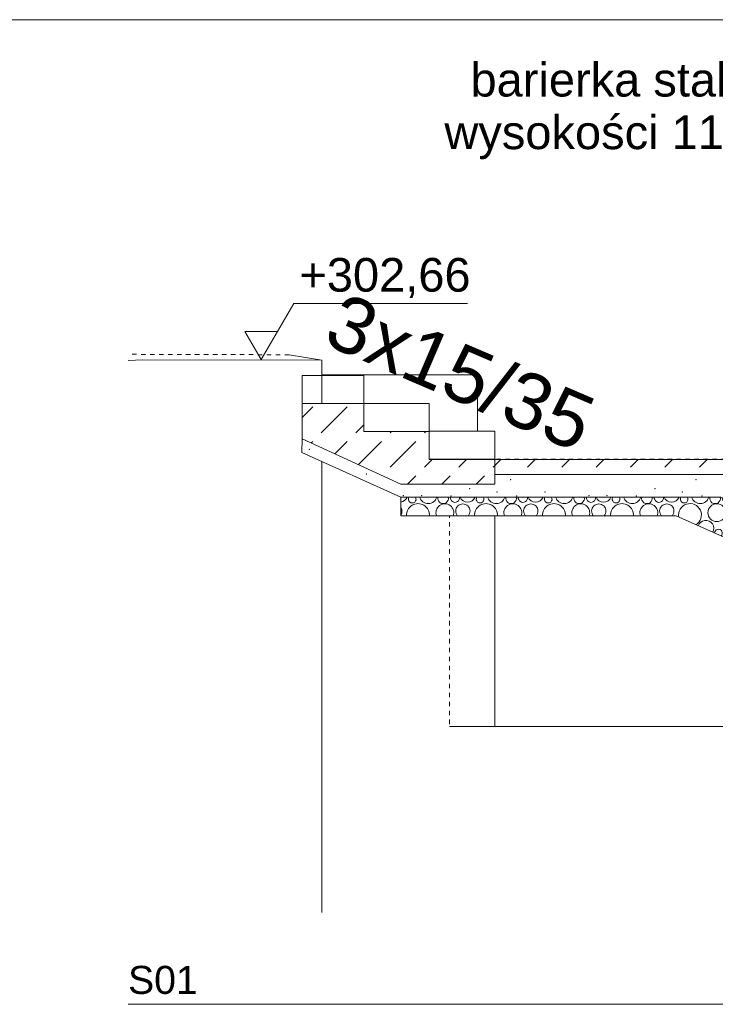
# Model space of a CAD drawing. Extents: x 260 to 4140, y 64 to 2915.
# Tile 8 of 10: x 2261 to 3005, y 1862 to 2915. Entities that reach past the tile are written whole.
import ezdxf
from ezdxf.enums import TextEntityAlignment as Align
from ezdxf.xclip import XClip

# ---------------------------------------------------------------- set-up
doc = ezdxf.new("R2010")
doc.units = 0
doc.header["$MEASUREMENT"] = 0
doc.header["$XCLIPFRAME"] = 0
doc.linetypes.add('Przerywana', pattern=[48, 24, -24])
doc.linetypes.add('Wipeout_Contour', pattern=[10000, 0, -10000])
for name, color, linetype in [('FORMA - Arch 01 - 820-G Rysunki Obrazki', 7, 'Continuous'), ('S01_Przekrój terenowy_3_0', 7, 'Continuous'), ('S01_Przekrój terenowy_3_09FORMA  - nawierzchnie MODEL', 7, 'Continuous'), ('S01_Przekrój terenowy_3__UKŁAD LODÓWEK I REGAŁÓW', 7, 'Continuous')]:
    doc.layers.add(name, color=color, linetype=linetype)
doc.styles.add('STYL_AUTOMATYCZNY_2', font='arial.ttf')
doc.styles.add('STYL_AUTOMATYCZNY_6', font='arial.ttf')
pattern_1 = [(45, (58175251.515, 2179.006), (-36.76955262, 36.76955262), [39, -13]), (45, (58175251.515, 2215.776), (-36.76955262, 36.76955262), [39, -13])]

# ---------------------------------------------------------------- blocks, each defined once
blk = doc.blocks.new('*X17')
at = {"layer": 'S01_Przekrój terenowy_3_0', "color": 7, "linetype": 'Continuous', "lineweight": 13, "ltscale": 0.2}
for p in [(2570.8, 2455.6), (2631.6, 2429), (2786.2, 2422.9), (2984.6, 2422.9), (2742.2, 2413.4), (2940.6, 2413.4), (2671.4, 2406.1), (2690.9, 2406.1), (2722.3, 2405.6), (2771.5, 2409.8), (2792.5, 2405.6), (2822.9, 2409.9), (2822.9, 2409.9), (2869.9, 2406.1), (2889.3, 2406.1), (2920.7, 2405.6), (2970, 2409.8), (2990.9, 2405.6), (3021.3, 2409.9), (3021.3, 2409.9), (3039.4, 2402.5), (3068.3, 2406.1), (3087.7, 2406.1), (3095.6, 2390.4), (3058.2, 2389.9), (3073.8, 2377.4), (3085.6, 2375.8), (3103.5, 2377.4), (3129.6, 2374.8), (3144.2, 2363.6), (3164.7, 2345.5), (3189.3, 2342.3), (3195.6, 2335.4), (3217.5, 2335.2), (3214.9, 2317.2), (3228, 2310.4), (3255.2, 2311.8), (3269.1, 2301), (3291.4, 2300.4), (3313.3, 2294.5), (3313.3, 2294.5), (3329.1, 2286.8), (3335.2, 2265.8), (3354.8, 2271.6), (3364.6, 2257.2), (3388.7, 2257.4), (3448.8, 2232.2), (3425.3, 2230.6), (3462.9, 2230.6), (3465.2, 2207.7), (3484.6, 2207.7), (3516.1, 2207.2), (3533.3, 2186.8), (3562.3, 2183.6), (3576.8, 2179), (3566.1, 2165.5), (3590.9, 2166.8), (3620.7, 2162.2), (3578.9, 2157), (3630, 2138.6), (3689.5, 2146.4)]:
    blk.add_point(p, dxfattribs=at)
blk = doc.blocks.new('*X19')
at = {"layer": 'S01_Przekrój terenowy_3_0', "color": 7, "linetype": 'Continuous', "lineweight": 13, "ltscale": 0.2}
for centre, radius in [((3006.7, 2387.7), 9.54), ((3025.9, 2389.4), 7.67), ((3025.7, 2370.5), 9.46), ((3041.5, 2366.7), 5.72), ((3054.3, 2367.4), 5.01), ((3081.2, 2365.9), 4.14), ((3062.7, 2353), 7.67), ((3087.5, 2348.8), 12.2), ((3104.5, 2334.6), 8.51), ((3135.2, 2334.1), 9.46), ((3118, 2329.5), 4.14), ((3151, 2330.3), 5.72), ((3163.8, 2331), 5.01), ((3152.9, 2314.9), 9.54), ((3172.1, 2316.6), 7.67), ((3214, 2298.2), 8.51), ((3187.8, 2293.9), 5.72), ((3200.5, 2294.6), 5.01), ((3227.5, 2293.1), 4.14), ((3262.4, 2278.5), 9.54), ((3281.4, 2261.3), 9.46), ((3264.2, 2256.7), 4.14), ((3297.2, 2257.5), 5.72), ((3310, 2258.2), 5.01), ((3336.9, 2256.7), 4.14), ((3318.4, 2243.8), 7.67), ((3343.2, 2239.6), 12.2), ((3371.9, 2242.1), 9.54), ((3360.2, 2225.4), 8.51), ((3390.9, 2224.9), 9.46), ((3346.7, 2221.8), 5.01), ((3373.7, 2220.3), 4.14), ((3406.7, 2221.1), 5.72), ((3408.6, 2205.7), 9.54), ((3427.9, 2207.4), 7.67), ((3427.7, 2188.5), 9.46), ((3443.5, 2184.7), 5.72), ((3456.2, 2185.4), 5.01), ((3469.7, 2189), 8.51), ((3483.2, 2183.9), 4.14), ((3464.6, 2171), 7.67), ((3489.4, 2166.8), 12.2), ((3518.1, 2169.3), 9.54), ((3506.4, 2152.6), 8.51), ((3537.1, 2152.1), 9.46), ((3519.9, 2147.5), 4.14), ((3552.9, 2148.3), 5.72), ((3565.7, 2149), 5.01), ((3554.9, 2132.9), 9.54), ((3574.1, 2134.6), 7.67), ((3598.9, 2130.4), 12.2)]:
    blk.add_circle(centre, radius, dxfattribs=at)
for centre, radius, start, end in [((2667.3, 2407.4), 8.51, 279.2835, 339.7913), ((2680.8, 2402.3), 4.14, 148.7636, 31.2364), ((2698, 2406.9), 9.46, 195.36, 344.64), ((2713.8, 2403.1), 5.72, 166.7001, 13.2999), ((2726.6, 2403.8), 5.01, 173.0575, 6.9425), ((2740.1, 2407.4), 8.51, 200.2087, 339.7913), ((2753.5, 2402.3), 4.14, 148.7636, 31.2364), ((2770.8, 2406.9), 9.46, 195.36, 344.64), ((2786.6, 2403.1), 5.72, 166.7001, 13.2999), ((2799.3, 2403.8), 5.01, 173.0575, 6.9425), ((2812.8, 2407.4), 8.51, 200.2087, 339.7913), ((2826.3, 2402.3), 4.14, 148.7636, 31.2364), ((2843.5, 2406.9), 9.46, 195.36, 344.64), ((2859.3, 2403.1), 5.72, 166.7001, 13.2999), ((2872.1, 2403.8), 5.01, 173.0575, 6.9425), ((2885.5, 2407.4), 8.51, 200.2087, 339.7913), ((2899, 2402.3), 4.14, 148.7636, 31.2364), ((2916.2, 2406.9), 9.46, 195.36, 344.64), ((2932, 2403.1), 5.72, 166.7001, 13.2999), ((2944.8, 2403.8), 5.01, 173.0575, 6.9425), ((2958.3, 2407.4), 8.51, 200.2087, 339.7913), ((2971.8, 2402.3), 4.14, 148.7636, 31.2364), ((2989, 2406.9), 9.46, 195.36, 344.64), ((3004.8, 2403.1), 5.72, 166.7001, 13.2999), ((3017.5, 2403.8), 5.01, 180.4377, 312.2624), ((2662.2, 2389.4), 7.67, 327.5553, 32.4447), ((2687, 2385.2), 12.2, 355.3805, 184.6195), ((2715.8, 2387.7), 9.54, 338.625, 201.375), ((2735, 2389.4), 7.67, 316.9032, 223.0968), ((2759.8, 2385.2), 12.2, 355.3805, 184.6195), ((2788.5, 2387.7), 9.54, 338.625, 201.375), ((2807.7, 2389.4), 7.67, 316.9032, 223.0968), ((2832.5, 2385.2), 12.2, 355.3805, 184.6195), ((2861.2, 2387.7), 9.54, 338.625, 201.375), ((2880.4, 2389.4), 7.67, 316.9032, 223.0968), ((2905.3, 2385.2), 12.2, 355.3805, 184.6195), ((2934, 2387.7), 9.54, 338.625, 201.375), ((2953.2, 2389.4), 7.67, 316.9032, 223.0968), ((2978, 2385.2), 12.2, 301.4047, 190.5817), ((3050.7, 2385.2), 12.2, 148.1865, 344.5136), ((2995, 2371), 8.51, 329.8029, 162.1836), ((3008.5, 2365.9), 4.14, 310.8755, 181.111), ((3067.8, 2371), 8.51, 88.122, 44.5781), ((3098.5, 2370.5), 9.46, 181.4454, 311.2547), ((3014.7, 2348.8), 12.2, 44.013, 87.9735), ((3043.5, 2351.3), 9.54, 320.1487, 171.8377), ((3116.2, 2351.3), 9.54, 113.0671, 19.633), ((3135.4, 2353), 7.67, 177.5885, 315.1116), ((3062.5, 2334.1), 9.46, 10.0054, 121.9811), ((3160.2, 2348.8), 12.2, 202.564, 290.1361), ((3091, 2331), 5.01, 291.9168, 200.0697), ((3177.2, 2334.6), 8.51, 174.6591, 318.041), ((3190.7, 2329.5), 4.14, 212.1834, 280.5167), ((3099.4, 2316.6), 7.67, 30.8428, 101.1436), ((3124.2, 2312.4), 12.2, 336.2773, 155.7092), ((3197, 2312.4), 12.2, 103.4447, 29.2554), ((3141.2, 2298.2), 8.51, 21.7134, 110.2731), ((3171.9, 2297.7), 9.46, 296.6429, 195.3435), ((3225.7, 2314.9), 9.54, 181.3696, 311.3305), ((3244.7, 2297.7), 9.46, 131.2499, 1.4502), ((3260.5, 2293.9), 5.72, 144.5035, 348.1966), ((3189.7, 2278.5), 9.54, 3.4925, 128.494), ((3208.9, 2280.2), 7.67, 295.1209, 196.8655), ((3233.7, 2276), 12.2, 269.4447, 222.5417), ((3273.3, 2294.6), 5.01, 222.7884, 269.9117), ((3281.6, 2280.2), 7.67, 113.1845, 19.5156), ((3306.5, 2276), 12.2, 160.1509, 332.5492), ((3250.7, 2261.8), 8.51, 298.3371, 193.6494), ((3323.5, 2261.8), 8.51, 117.3712, 15.3289), ((3237.3, 2258.2), 5.01, 20.6104, 111.3761), ((3354.2, 2261.3), 9.46, 200.2681, 292.432), ((3270.5, 2239.6), 12.2, 11.2748, 120.7117), ((3299.2, 2242.1), 9.54, 289.7933, 202.1932), ((3318.2, 2224.9), 9.46, 342.1282, 149.8583), ((3391.1, 2243.8), 7.67, 200.3506, 292.3495), ((3334, 2221.1), 5.72, 316.2827, 175.7037), ((3415.9, 2239.6), 12.2, 224.8188, 267.8813), ((3419.5, 2221.8), 5.01, 113.1937, 19.5064), ((3433, 2225.4), 8.51, 194.2132, 298.4869), ((3355.1, 2207.4), 7.67, 351.0345, 140.9519), ((3379.9, 2203.2), 12.2, 315.826, 176.1604), ((3452.7, 2203.2), 12.2, 120.239, 12.4611), ((3481.4, 2205.7), 9.54, 199.995, 292.7051), ((3397, 2189), 8.51, 348.2826, 143.7039), ((3500.4, 2188.5), 9.46, 147.4507, 345.2494), ((3410.4, 2183.9), 4.14, 349.6128, 142.3736), ((3516.2, 2184.7), 5.72, 170.2773, 322.4228), ((3445.4, 2169.3), 9.54, 336.7383, 155.2481), ((3537.3, 2171), 7.67, 135.7591, 356.941), ((3464.4, 2152.1), 9.46, 33.9665, 98.02), ((3562.2, 2166.8), 12.2, 172.2869, 320.4132), ((3480.2, 2148.3), 5.72, 38.7218, 93.2647), ((3493, 2149), 5.01, 327.2848, 164.7016), ((3579.2, 2152.6), 8.51, 137.1178, 355.5823), ((3592.7, 2147.5), 4.14, 126.5491, 6.151), ((3526.2, 2130.4), 12.2, 349.1653, 142.8212), ((3609.9, 2152.1), 9.46, 230.7435, 261.9566), ((3627.6, 2132.9), 9.54, 147.6605, 14.7051), ((3646.8, 2134.6), 7.67, 175.0768, 4.9232), ((3671.6, 2130.4), 12.2, 156.3377, 23.6623), ((3700.4, 2132.9), 9.54, 165.2949, 14.7051), ((3719.6, 2134.6), 7.67, 175.0768, 4.9232), ((3744.4, 2130.4), 12.2, 156.3377, 23.6623), ((3773.1, 2132.9), 9.54, 165.2949, 14.7051), ((3792.3, 2134.6), 7.67, 175.0768, 4.9232), ((3817.1, 2130.4), 12.2, 156.3377, 23.6623), ((3845.8, 2132.9), 9.54, 165.2949, 14.7051), ((3865, 2134.6), 7.67, 175.0768, 4.9232), ((3889.9, 2130.4), 12.2, 156.3377, 23.6623), ((3918.6, 2132.9), 9.54, 165.2949, 14.7051), ((3937.8, 2134.6), 7.67, 175.0768, 286.7976), ((3589.7, 2111.9), 5.72, 44.2392, 135.7608), ((3602.4, 2112.6), 5.01, 40.846, 139.154), ((3615.9, 2116.2), 8.51, 358.2077, 181.7923), ((3662.4, 2111.9), 5.72, 44.2392, 135.7608), ((3675.2, 2112.6), 5.01, 40.846, 139.154), ((3688.7, 2116.2), 8.51, 358.2077, 181.7923), ((3735.2, 2111.9), 5.72, 44.2392, 135.7608), ((3747.9, 2112.6), 5.01, 40.846, 139.154), ((3761.4, 2116.2), 8.51, 358.2077, 181.7923), ((3807.9, 2111.9), 5.72, 44.2392, 135.7608), ((3820.7, 2112.6), 5.01, 40.846, 139.154), ((3834.1, 2116.2), 8.51, 358.2077, 181.7923), ((3880.6, 2111.9), 5.72, 44.2392, 135.7608), ((3893.4, 2112.6), 5.01, 40.846, 139.154), ((3906.9, 2116.2), 8.51, 358.2077, 181.7923), ((3937.6, 2115.7), 9.46, 75.1766, 178.9865)]:
    blk.add_arc(centre, radius, start, end, dxfattribs=at)
blk = doc.blocks.new('Rysunek_3_3', base_point=(58175251.5, 2179))
at = {"layer": 'S01_Przekrój terenowy_3_09FORMA  - nawierzchnie MODEL', "color": 7, "linetype": 'Continuous', "lineweight": 18, "ltscale": 0.2}
blk.add_line((2563.2, 2534.6), (2563.2, 2504.6), dxfattribs=at)
at = {"layer": 'S01_Przekrój terenowy_3__UKŁAD LODÓWEK I REGAŁÓW', "color": 9, "linetype": 'Continuous', "lineweight": 13, "ltscale": 0.2}
for p, q in [((2554.1, 2611.4), (2739.9, 2611.4)), ((2501.9, 2581.4), (2536.7, 2581.4))]:
    blk.add_line(p, q, dxfattribs=at)
at = {"layer": 'S01_Przekrój terenowy_3_0', "color": 7, "linetype": 'Continuous', "lineweight": 13, "insert": (3109.3, 2817.2), "char_height": 36, "width": 508.781, "attachment_point": 6, "line_spacing_factor": 0.937578, "style": 'STYL_AUTOMATYCZNY_6'}
blk.add_mtext('\\A1;{\\pqr;\\fArial|b0|i0|c238|p0;\\W1.000000;barierka stalowa wysokości 110cm}', dxfattribs=at)
at = {"layer": 'S01_Przekrój terenowy_3__UKŁAD LODÓWEK I REGAŁÓW', "color": 6, "linetype": 'Continuous', "lineweight": 25, "insert": (2560.1, 2617.4), "char_height": 36, "width": 179.839, "attachment_point": 7, "style": 'STYL_AUTOMATYCZNY_2'}
blk.add_mtext('\\A1;{\\pql;\\fArial|b0|i0|c238|p0;\\W1.000000;+302,66}', dxfattribs=at)
at = {"color": 254, "linetype": 'Wipeout_Contour', "lineweight": 0, "ltscale": 10471.976975}
blk.add_wipeout([(2392.5, 2551.3), (2376.8, 2552.5), (2376.8, 2550.5)], dxfattribs=at).dxf.layer = 'S01_Przekrój terenowy_3_0'
at = {"color": 254, "linetype": 'Wipeout_Contour', "lineweight": 0, "ltscale": 14456.720879}
blk.add_wipeout([(2628.9, 2504.6), (2611, 2504.6), (2611, 2474.6), (2628.9, 2474.6)], dxfattribs=at).dxf.layer = 'S01_Przekrój terenowy_3_09FORMA  - nawierzchnie MODEL'
at = {"color": 254, "linetype": 'Wipeout_Contour', "lineweight": 0, "ltscale": 18242.241751}
blk.add_wipeout([(2699, 2474.6), (2680.8, 2474.6), (2680.8, 2445), (2699, 2445), (2699, 2475)], dxfattribs=at).dxf.layer = 'S01_Przekrój terenowy_3_09FORMA  - nawierzchnie MODEL'
at = {"color": 254, "linetype": 'Wipeout_Contour', "lineweight": 0, "ltscale": 11058.601406}
blk.add_wipeout([(2750.7, 2444.6), (2804.6, 2444.9), (2720.6, 2444.8)], dxfattribs=at).dxf.layer = 'S01_Przekrój terenowy_3_09FORMA  - nawierzchnie MODEL'
at = {"color": 254, "linetype": 'Wipeout_Contour', "lineweight": 0, "ltscale": 17717.956942}
blk.add_wipeout([(2549.2, 2556.6), (2376.8, 2557.1), (2376.8, 2552.5), (2392.5, 2551.3), (2584, 2550.8)], dxfattribs=at).dxf.layer = 'S01_Przekrój terenowy_3_0'
at = {"color": 254, "linetype": 'Wipeout_Contour', "lineweight": 0, "ltscale": 21648.444175}
blk.add_wipeout([(2584, 2445), (2680.8, 2445), (2680.8, 2474.6), (2611, 2474.6), (2611, 2504.6), (2584, 2504.6)], dxfattribs=at).dxf.layer = 'S01_Przekrój terenowy_3_09FORMA  - nawierzchnie MODEL'
at = {"color": 254, "linetype": 'Wipeout_Contour', "lineweight": 0, "ltscale": 15285.950118}
blk.add_wipeout([(2804.6, 2444.9), (2750.7, 2444.6), (3093.2, 2444.6), (3093.2, 2444.9)], dxfattribs=at).dxf.layer = 'S01_Przekrój terenowy_3_09FORMA  - nawierzchnie MODEL'
at = {"layer": 'S01_Przekrój terenowy_3_0', "color": 7, "linetype": 'Przerywana', "lineweight": 13, "ltscale": 0.2}
blk.add_line((2549.2, 2556.6), (2376.8, 2557.1), dxfattribs=at)
at = {"layer": 'S01_Przekrój terenowy_3_0', "color": 7, "linetype": 'Continuous', "lineweight": 15, "ltscale": 0.2}
blk.add_line((2549.2, 2556.6), (2584, 2550.8), dxfattribs=at)
at = {"layer": 'S01_Przekrój terenowy_3_0', "color": 7, "linetype": 'Continuous', "lineweight": 13, "ltscale": 0.2, "flags": 128}
blk.add_lwpolyline([(2584, 2550.8), (2392.5, 2551.3), (2376.8, 2550.5)], dxfattribs=at)
at = {"layer": 'S01_Przekrój terenowy_3_09FORMA  - nawierzchnie MODEL', "color": 251, "linetype": 'Continuous', "lineweight": 13, "ltscale": 0.2, "true_color": 0x606060}
for p, q in [((2584, 2445), (2680.8, 2445)), ((2680.8, 2445), (2699, 2445))]:
    blk.add_line(p, q, dxfattribs=at)
at = {"layer": 'S01_Przekrój terenowy_3_09FORMA  - nawierzchnie MODEL', "color": 7, "linetype": 'Przerywana', "lineweight": 13, "ltscale": 0.2}
blk.add_line((3093.2, 2444.9), (2804.6, 2444.9), dxfattribs=at)
at = {"layer": 'S01_Przekrój terenowy_3__UKŁAD LODÓWEK I REGAŁÓW', "color": 9, "linetype": 'Continuous', "lineweight": 13, "ltscale": 0.2}
for q in [(2554.1, 2611.4), (2501.9, 2581.4)]:
    blk.add_line((2519.3, 2551.4), q, dxfattribs=at)
at = {"color": 254, "linetype": 'Wipeout_Contour', "lineweight": 0, "ltscale": 29307.891825}
blk.add_wipeout([(2584, 2534.6), (2628.9, 2534.6), (2628.9, 2504.6), (2699, 2504.6), (2699, 2475), (2750.7, 2475), (2750.7, 2535), (2584, 2535)], dxfattribs=at).dxf.layer = 'S01_Przekrój terenowy_3_09FORMA  - nawierzchnie MODEL'
at = {"color": 254, "linetype": 'Wipeout_Contour', "lineweight": 0, "ltscale": 14307.657391}
blk.add_wipeout([(2750.7, 2159), (2750.7, 2444.6), (2720.6, 2444.8), (2720.6, 2159)], dxfattribs=at).dxf.layer = 'S01_Przekrój terenowy_3_09FORMA  - nawierzchnie MODEL'
at = {"layer": 'S01_Przekrój terenowy_3_0', "color": 7, "linetype": 'Continuous', "lineweight": 13, "ltscale": 0.2}
blk.add_line((2584, 2550.8), (2584, 1960), dxfattribs=at)
at = {"layer": 'S01_Przekrój terenowy_3_09FORMA  - nawierzchnie MODEL', "color": 7, "linetype": 'Continuous', "lineweight": 18, "ltscale": 0.2}
for p, q in [((2628.9, 2534.6), (2563.2, 2534.6)), ((2628.9, 2534.6), (2628.9, 2504.6)), ((2628.9, 2504.6), (2563.2, 2504.6)), ((2628.9, 2504.6), (2628.9, 2474.6)), ((2699, 2504.6), (2628.9, 2504.6)), ((2699, 2504.6), (2699, 2474.6)), ((2699, 2474.6), (2628.9, 2474.6)), ((2699, 2475), (2699, 2445)), ((2769.2, 2475), (2699, 2475))]:
    blk.add_line(p, q, dxfattribs=at)
at = {"layer": 'S01_Przekrój terenowy_3_09FORMA  - nawierzchnie MODEL', "color": 251, "linetype": 'Continuous', "lineweight": 13, "ltscale": 0.2, "true_color": 0x606060}
for p, q in [((2584, 2535), (2750.7, 2535)), ((2750.7, 2535), (2750.7, 2475)), ((2611, 2504.6), (2611, 2474.6)), ((2611, 2474.6), (2628.9, 2474.6))]:
    blk.add_line(p, q, dxfattribs=at)
at = {"layer": 'S01_Przekrój terenowy_3_09FORMA  - nawierzchnie MODEL', "color": 7, "linetype": 'Przerywana', "lineweight": 13, "ltscale": 0.2}
blk.add_line((2720.6, 2444.8), (2720.6, 2159), dxfattribs=at)
at = {"color": 254, "linetype": 'Wipeout_Contour', "lineweight": 0, "ltscale": 14381.929122}
blk.add_wipeout([(2769.2, 2444.6), (2750.7, 2444.6), (2750.7, 2159), (2769.2, 2159)], dxfattribs=at).dxf.layer = 'S01_Przekrój terenowy_3_09FORMA  - nawierzchnie MODEL'
at = {"layer": 'S01_Przekrój terenowy_3_09FORMA  - nawierzchnie MODEL', "color": 7, "linetype": 'Continuous', "lineweight": 18, "ltscale": 0.2}
for p, q in [((2769.2, 2475), (2769.2, 2445)), ((2769.2, 2445), (2699, 2445)), ((2769.2, 2444.6), (2769.2, 2159)), ((3093.3, 2444.6), (2769.2, 2444.6)), ((3093.3, 2159), (2769.2, 2159))]:
    blk.add_line(p, q, dxfattribs=at)
at = {"layer": 'S01_Przekrój terenowy_3_09FORMA  - nawierzchnie MODEL', "color": 7, "linetype": 'Przerywana', "lineweight": 13, "ltscale": 0.2}
blk.add_line((2804.6, 2444.9), (2720.6, 2444.8), dxfattribs=at)
at = {"layer": 'S01_Przekrój terenowy_3_09FORMA  - nawierzchnie MODEL', "color": 251, "linetype": 'Continuous', "lineweight": 13, "ltscale": 0.2, "true_color": 0x606060}
for p, q in [((2750.7, 2444.6), (2720.6, 2444.8)), ((2750.7, 2444.6), (2769.2, 2444.6)), ((2720.6, 2159), (2750.7, 2159)), ((2750.7, 2159), (2769.2, 2159))]:
    blk.add_line(p, q, dxfattribs=at)
at = {"color": 254, "linetype": 'Wipeout_Contour', "lineweight": 0, "ltscale": 32657.49014}
blk.add_wipeout([(2668.6, 2418.4), (2769.1, 2418.4), (2769.1, 2444.6), (2699, 2444.6), (2699, 2474.6), (2629, 2474.6), (2629, 2504.6), (2563.2, 2504.6), (2563.2, 2466.8)], dxfattribs=at).dxf.layer = 'S01_Przekrój terenowy_3_0'
at = {"layer": 'S01_Przekrój terenowy_3_0', "linetype": 'Continuous', "lineweight": 0, "true_color": 0x000000}
h = blk.add_hatch(dxfattribs=at)
h.set_pattern_fill('Beton_0003', color=18, style=0, pattern_type=2)
h.set_pattern_definition(pattern_1)
h.paths.add_polyline_path([(2668.6, 2418.4), (2769.1, 2418.4), (2769.1, 2444.6), (2699, 2444.6), (2699, 2474.6), (2629, 2474.6), (2629, 2504.6), (2563.2, 2504.6), (2563.2, 2466.8)])
at = {"layer": 'S01_Przekrój terenowy_3_0', "color": 7, "linetype": 'Continuous', "lineweight": 13, "ltscale": 0.2, "flags": 128}
blk.add_lwpolyline([(2668.6, 2418.4), (2563.2, 2466.8), (2563.2, 2504.6), (2629, 2504.6), (2629, 2474.6), (2699, 2474.6), (2699, 2444.6), (2769.1, 2444.6), (2769.1, 2418.4)], close=True, dxfattribs=at)
at = {"color": 254, "linetype": 'Wipeout_Contour', "lineweight": 0, "ltscale": 15252.193785}
blk.add_wipeout([(2769.1, 2444.6), (2769.1, 2428.6), (3093.2, 2428.6), (3093.2, 2444.6)], dxfattribs=at).dxf.layer = 'S01_Przekrój terenowy_3_0'
at = {"layer": 'S01_Przekrój terenowy_3_0', "linetype": 'Continuous', "lineweight": 0, "true_color": 0x000000}
h = blk.add_hatch(dxfattribs=at)
h.set_pattern_fill('Beton_0003', color=18, style=0, pattern_type=2)
h.set_pattern_definition(pattern_1)
h.paths.add_polyline_path([(2769.1, 2444.6), (2769.1, 2428.6), (3093.2, 2428.6), (3093.2, 2444.6)])
at = {"layer": 'S01_Przekrój terenowy_3_0', "color": 7, "linetype": 'Continuous', "lineweight": 13, "ltscale": 0.2, "flags": 128}
blk.add_lwpolyline([(2769.1, 2444.6), (3093.2, 2444.6), (3093.2, 2428.6), (2769.1, 2428.6)], close=True, dxfattribs=at)
at = {"color": 254, "linetype": 'Wipeout_Contour', "lineweight": 0, "ltscale": 50396.366704}
blk.add_wipeout([(3093.2, 2428.6), (2769.2, 2428.6), (2769.1, 2418.4), (2668.6, 2418.4), (2563.2, 2466.8), (2562.6, 2452.1), (2668.7, 2404.4), (3011.1, 2404.4), (3625.7, 2135.3), (3723.3, 2135.3), (3723.3, 2149.3), (3657.8, 2149.3), (3092.5, 2392.6)], dxfattribs=at).dxf.layer = 'S01_Przekrój terenowy_3_0'
at = {"layer": 'S01_Przekrój terenowy_3_0', "color": 7, "linetype": 'Continuous', "lineweight": 13, "ltscale": 0.2, "flags": 128}
blk.add_lwpolyline([(3093.2, 2428.6), (2769.2, 2428.6), (2769.1, 2418.4), (2668.6, 2418.4), (2563.2, 2466.8), (2562.6, 2452.1), (2668.7, 2404.4), (3011.1, 2404.4), (3625.7, 2135.3), (3723.3, 2135.3), (3723.3, 2149.3), (3657.8, 2149.3), (3092.5, 2392.6)], close=True, dxfattribs=at)
at = {"layer": 'S01_Przekrój terenowy_3_0', "color": 7, "linetype": 'Continuous', "lineweight": 13, "ltscale": 0.2}
blk.add_blockref('*X17', (0, 0), dxfattribs=at)
at = {"layer": 'S01_Przekrój terenowy_3__UKŁAD LODÓWEK I REGAŁÓW', "color": 7, "linetype": 'Continuous', "lineweight": 13, "insert": (2732.3, 2537.7), "char_height": 60, "attachment_point": 5, "rotation": 336.8014, "style": 'STYL_AUTOMATYCZNY_2'}
blk.add_mtext('\\A1;{\\pqc;\\fArial|b0|i0|c238|p0;\\W1.000000;3\\fArial|b0|i0|c238|p0;\\W1.000000;x15/35}', dxfattribs=at)
at = {"color": 254, "linetype": 'Wipeout_Contour', "lineweight": 0, "ltscale": 32134.635878}
blk.add_wipeout([(3011.1, 2404.4), (2668.7, 2404.4), (2668.7, 2384.2), (2963.1, 2384.2), (3565.5, 2115.9), (3940, 2115.9), (3940, 2135.3), (3625.7, 2135.3)], dxfattribs=at).dxf.layer = 'S01_Przekrój terenowy_3_0'
at = {"layer": 'S01_Przekrój terenowy_3_0', "color": 7, "linetype": 'Continuous', "lineweight": 13, "ltscale": 0.2, "flags": 128}
blk.add_lwpolyline([(3011.1, 2404.4), (3625.7, 2135.3), (3940, 2135.3), (3940, 2115.9), (3565.5, 2115.9), (2963.1, 2384.2), (2668.7, 2384.2), (2668.7, 2404.4)], close=True, dxfattribs=at)
at = {"layer": 'S01_Przekrój terenowy_3_0', "color": 7, "linetype": 'Continuous', "lineweight": 13, "ltscale": 0.2}
blk.add_blockref('*X19', (0, 0), dxfattribs=at)
blk = doc.blocks.new('Wbudowany tytuł rysunku[3]', base_point=(2376.8, 1960))
at = {"layer": 'FORMA - Arch 01 - 820-G Rysunki Obrazki', "color": 7, "linetype": 'Continuous', "lineweight": 13, "ltscale": 0.1}
blk.add_line((2376.8, 1862), (4095, 1862), dxfattribs=at)
at = {"layer": 'FORMA - Arch 01 - 820-G Rysunki Obrazki', "color": 7, "lineweight": 13, "style": 'STYL_AUTOMATYCZNY_6'}
blk.add_attdef('AC_DrawingNumber', text='', height=30, dxfattribs=at).set_placement((2376.8, 1903.1), align=Align.TOP_LEFT)
blk.add_attdef('AC_DrawingName', text='', height=30, dxfattribs=at).set_placement((3235.9, 1903.1), align=Align.TOP_CENTER)
blk.add_attdef('AC_DrawingScale', text='', height=30, dxfattribs=at).set_placement((4095, 1903.1), align=Align.TOP_RIGHT)

msp = doc.modelspace()

# ---------------------------------------------------------------- linework, layer by layer
at = {"color": 7, "linetype": 'Continuous', "lineweight": 13, "ltscale": 0.1}
msp.add_line((4140, 2914.9), (260, 2914.9), dxfattribs=at)

# ---------------------------------------------------------------- block references
at = {"layer": 'FORMA - Arch 01 - 820-G Rysunki Obrazki', "color": 7, "linetype": 'Continuous', "lineweight": 13, "ltscale": 0.1}
ref = msp.add_blockref('Rysunek_3_3', (58175251.5, 2179), dxfattribs=at)
XClip(ref).set_block_clipping_path([(2376.825219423, 1960.0039705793), (4094.9640649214, 2893.7330836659)])
at = {"layer": 'FORMA - Arch 01 - 820-G Rysunki Obrazki', "color": 7, "lineweight": 13}
msp.add_blockref('Wbudowany tytuł rysunku[3]', (2376.8, 1960), dxfattribs=at).add_auto_attribs({'AC_DrawingName': 'Przekrój terenowy', 'AC_DrawingNumber': 'S01', 'AC_DrawingScale': '1:50'})

doc.saveas('drawing.dxf')
